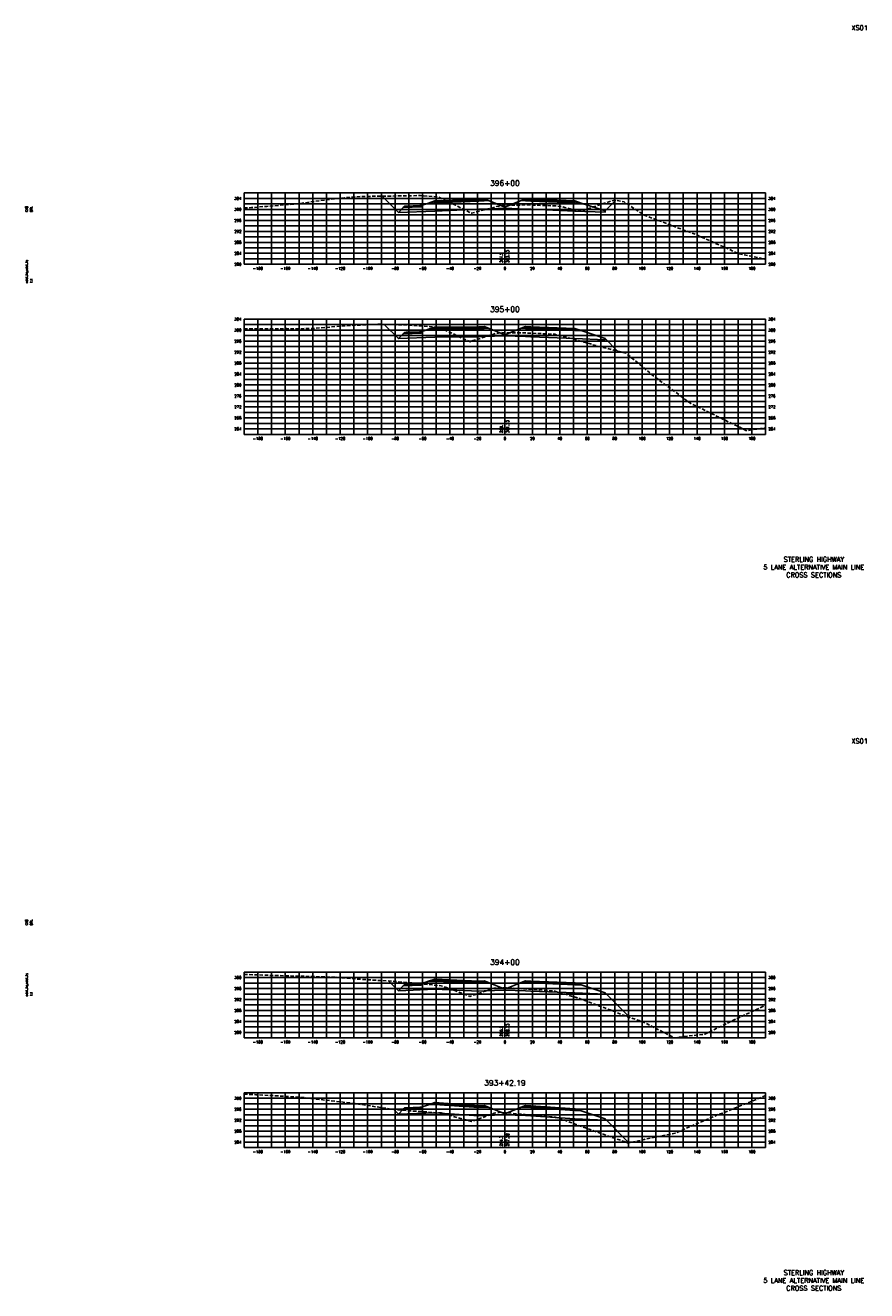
# Model space of a CAD drawing. Extents: x 37 to 10140, y -1968 to 9206.
# Tile 38 of 105: x 6607 to 7220, y 2616 to 3538. Entities that reach past the tile are written whole.
import ezdxf
from ezdxf.enums import TextEntityAlignment as Align

# ---------------------------------------------------------------- set-up
doc = ezdxf.new("R2010")
doc.units = 0
doc.header["$LTSCALE"] = 20
doc.header["$MEASUREMENT"] = 0
doc.linetypes.add('HIDDEN_050%', pattern=[0.1875, 0.125, -0.0625])
for name, color, linetype in [('S-AT-TXT175', 6, 'Continuous'), ('S-AT-TXT80', 1, 'Continuous'), ('XDATUM', 3, 'Continuous'), ('XEG', 1, 'HIDDEN_050%'), ('XFG', 2, 'Continuous'), ('XGRID', 251, 'Continuous'), ('XGRIDT', 2, 'Continuous'), ('XREF-BORDER', 7, 'Continuous')]:
    doc.layers.add(name, color=color, linetype=linetype)
doc.styles.add('L100', font='simplex.shx', dxfattribs={"height": 2})
doc.styles.add('L175', font='ROMANSM.shx', dxfattribs={"height": 3.5})
doc.styles.add('L80', font='ROMANSM.shx', dxfattribs={"height": 1.6})

# ---------------------------------------------------------------- blocks, each defined once
blk = doc.blocks.new('03025_00_att1')
at = {"layer": 'S-AT-TXT175', "style": 'L175'}
for tag, p in [('NUM', (32.402, 20.822)), ('LINE1', (30.64, 1.444)), ('LINE2', (30.64, 1.161)), ('LINE3', (30.64, 0.877))]:
    blk.add_attdef(tag, text='', height=0.175, dxfattribs=at).set_placement(p, align=Align.CENTER)
at = {"layer": 'S-AT-TXT80', "style": 'L80'}
for tag, p in [('DESIGNED', (2.094, 14.201)), ('CHECKED', (2.265, 14.201)), ('DRAFTED', (2.436, 14.201)), ('PCTB', (2.094, 11.605)), ('PSCALE', (2.265, 11.605)), ('PVIEW', (2.436, 11.605))]:
    blk.add_attdef(tag, p, '', height=0.08, rotation=90, dxfattribs=at)

msp = doc.modelspace()

# ---------------------------------------------------------------- linework, layer by layer
at = {"layer": 'XDATUM', "flags": 128}
for points in [[(6866.54, 3413.65), (6878.41, 3401.78), (6905, 3402.84), (6937, 3404.12), (6941, 3404.28), (6956, 3404.88), (6971, 3404.28), (6975, 3404.12), (7007, 3402.84), (7029, 3401.96), (7029, 3402.85), (7036.8, 3410.65)], [(6868.02, 3320.18), (6878.41, 3309.79), (6905, 3310.85), (6937, 3311.12), (6941, 3311.28), (6956, 3311.88), (6971, 3311.28), (6975, 3311.12), (7007, 3309.84), (7029, 3308.96), (7029, 3309.85), (7038.09, 3300.76)], [(6871.32, 2841.48), (6878.41, 2834.39), (6905, 2835.45), (6937, 2834.12), (6941, 2834.28), (6956, 2834.88), (6971, 2834.28), (6975, 2834.12), (7007, 2832.79), (7029, 2831.91), (7029, 2832.8), (7046.93, 2814.87)], [(6875.05, 2747.78), (6878.41, 2744.42), (6905, 2745.49), (6937, 2743.23), (6941, 2743.39), (6956, 2743.99), (6971, 2743.39), (6975, 2743.23), (7007, 2740.97), (7029, 2740.09), (7029, 2740.98), (7046.4, 2723.58)]]:
    msp.add_lwpolyline(points, dxfattribs=at)
at = {"layer": 'XEG', "flags": 128}
for points in [[(6766, 3405.14), (6771.3, 3405.29), (6782.47, 3406.24), (6805.25, 3408.11), (6827.44, 3411.24), (6839.19, 3412.51), (6851.25, 3413.42), (6894.47, 3414.07), (6907.09, 3413.22), (6916.34, 3408.81), (6920.03, 3406.98), (6931.65, 3401.25), (6947.87, 3405.5), (6948.76, 3405.74), (6949.12, 3405.83), (6949.4, 3405.91), (6949.91, 3406.05), (6954.12, 3406.86), (6954.22, 3406.88), (6956, 3406.92), (6973.05, 3407.29), (6973.37, 3407.3), (6993.46, 3406.51), (6993.47, 3406.51), (6997.71, 3405.92), (6997.71, 3405.92), (6999.77, 3405.41), (7010.97, 3402.66), (7011.06, 3402.64), (7011.56, 3402.82), (7035.75, 3410.86), (7042.87, 3409.44), (7057.6, 3399.79), (7095.54, 3385.53), (7126.39, 3371.73), (7146, 3367.63)], [(6766, 3316.98), (6772.6, 3316.9), (6797.03, 3317.07), (6806.54, 3317), (6816.31, 3317.22), (6840.49, 3319.23), (6864.05, 3320.29), (6885.09, 3319.73), (6908.38, 3317.96), (6929.65, 3307.89), (6930.39, 3307.55), (6944.14, 3311.94), (6948.93, 3313.46), (6948.96, 3313.47), (6953.3, 3314.16), (6953.72, 3314.17), (6956, 3314.14), (6972.6, 3313.9), (6973.03, 3313.89), (6992.24, 3313.03), (6992.4, 3312.99), (6996.87, 3311.9), (6997.51, 3311.72), (6998.97, 3311.33), (6999.22, 3311.26), (6999.54, 3311.17), (7012.01, 3307.76), (7022.66, 3304.68), (7023.75, 3304.36), (7044.17, 3299.24), (7065.13, 3281.98), (7091.44, 3262.5), (7132.15, 3242.69), (7146, 3244.81)], [(6766, 2846.35), (6766.61, 2846.33), (6773.89, 2845.99), (6781.36, 2845.71), (6833.63, 2844.2), (6841.78, 2843.55), (6850.15, 2842.77), (6875.73, 2841.21), (6900.66, 2838.91), (6909.68, 2838.06), (6921.9, 2833.62), (6930.48, 2830.3), (6932.56, 2831.02), (6947.54, 2836.02), (6948.19, 2836.14), (6952.63, 2836.7), (6956, 2836.5), (6969.48, 2835.7), (6972, 2835.58), (6974.58, 2835.44), (6991.76, 2834.14), (6992.37, 2833.97), (6996.19, 2832.92), (6998.16, 2832.31), (7010.72, 2828.71), (7010.81, 2828.59), (7025.02, 2823.22), (7034.71, 2819.62), (7045.46, 2815.33), (7056.5, 2811.82), (7079.41, 2800.12), (7101.73, 2802.73), (7125.28, 2814.25), (7146, 2823.81)], [(6766, 2759.07), (6771.9, 2758.73), (6774.64, 2758.6), (6777.3, 2758.5), (6808.59, 2756.58), (6840.69, 2752.84), (6842.53, 2752.69), (6844.33, 2752.52), (6876.48, 2747.56), (6909.47, 2745.27), (6910.43, 2745.18), (6910.8, 2745.04), (6911.35, 2744.88), (6931.68, 2739), (6942.63, 2743.02), (6948.28, 2745.09), (6950.45, 2745.4), (6953.1, 2745.76), (6956, 2745.49), (6970.68, 2744.1), (6972.33, 2743.94), (6972.34, 2743.94), (6992.38, 2742.26), (6992.39, 2742.26), (6992.56, 2742.21), (6997.19, 2740.94), (7008.02, 2736.77), (7008.13, 2736.74), (7008.15, 2736.74), (7020.14, 2732.46), (7045.4, 2723.53), (7045.63, 2723.41), (7045.94, 2723.31), (7046.21, 2723.52), (7047.04, 2723.78), (7080.16, 2730.57), (7112.43, 2744.6), (7115.82, 2745.5), (7146, 2758.11)]]:
    msp.add_lwpolyline(points, dxfattribs=at)
at = {"layer": 'XFG', "flags": 128}
for points in [[(6878.41, 3401.78), (6878.41, 3401.78), (6866.54, 3413.65)], [(6956, 3405.62), (6944.05, 3410.4), (6941, 3410.28), (6937, 3410.12), (6905, 3408.84), (6900.43, 3408.66), (6895, 3406.85), (6895, 3405.85), (6881.96, 3405.32), (6878.41, 3401.78), (6905, 3402.84), (6937, 3404.12), (6941, 3404.28), (6956, 3404.88), (6956, 3405.62)], [(6895, 3406.85), (6894, 3406.81), (6894, 3406.47), (6884, 3406.07), (6884, 3406.41), (6883, 3406.37), (6881.96, 3405.32), (6895, 3405.85), (6895, 3406.85)], [(6894, 3406.81), (6884, 3406.41), (6884, 3406.07), (6894, 3406.47), (6894, 3406.81)], [(6941, 3410.62), (6937, 3410.46), (6905, 3409.18), (6905, 3410.18), (6900.43, 3408.66), (6905, 3408.84), (6937, 3410.12), (6941, 3410.28), (6944.05, 3410.4), (6941, 3411.62), (6941, 3410.62)], [(6941, 3411.62), (6937, 3411.46), (6905, 3410.18), (6905, 3409.84), (6937, 3411.12), (6941, 3411.28), (6941, 3411.62)], [(6941, 3411.28), (6937, 3411.12), (6905, 3409.84), (6905, 3409.18), (6937, 3410.46), (6941, 3410.62), (6941, 3411.28)], [(6956, 3405.62), (6967.96, 3410.4), (6971, 3410.28), (6975, 3410.12), (7007, 3408.84), (7011.57, 3408.66), (7029, 3402.85), (7029, 3401.96), (7007, 3402.84), (6975, 3404.12), (6971, 3404.28), (6956, 3404.88)], [(6971, 3411.62), (6967.96, 3410.4), (6971, 3410.28), (6975, 3410.12), (7007, 3408.84), (7011.57, 3408.66), (7007, 3410.18), (7007, 3409.18), (6975, 3410.46), (6971, 3410.62), (6971, 3411.62)], [(6971, 3411.62), (6971, 3411.28), (6975, 3411.12), (7007, 3409.84), (7007, 3410.18), (6975, 3411.46), (6971, 3411.62)], [(6971, 3411.28), (6971, 3410.62), (6975, 3410.46), (7007, 3409.18), (7007, 3409.84), (6975, 3411.12), (6971, 3411.28)], [(7029, 3402.85), (7029, 3402.85), (7036.8, 3410.65)], [(6878.41, 3309.79), (6878.41, 3309.79), (6868.02, 3320.18)], [(6956, 3312.62), (6944.05, 3317.4), (6941, 3317.28), (6937, 3317.12), (6905, 3316.85), (6900.43, 3316.67), (6895, 3314.86), (6895, 3313.86), (6881.96, 3313.34), (6878.41, 3309.79), (6905, 3310.85), (6937, 3311.12), (6941, 3311.28), (6956, 3311.88), (6956, 3312.62)], [(6895, 3314.86), (6894, 3314.82), (6894, 3314.48), (6884, 3314.08), (6884, 3314.42), (6883, 3314.38), (6881.96, 3313.34), (6895, 3313.86), (6895, 3314.86)], [(6894, 3314.82), (6884, 3314.42), (6884, 3314.08), (6894, 3314.48), (6894, 3314.82)], [(6941, 3317.62), (6937, 3317.46), (6905, 3317.19), (6905, 3318.19), (6900.43, 3316.67), (6905, 3316.85), (6937, 3317.12), (6941, 3317.28), (6944.05, 3317.4), (6941, 3318.62), (6941, 3317.62)], [(6941, 3318.62), (6937, 3318.46), (6905, 3318.19), (6905, 3317.85), (6937, 3318.12), (6941, 3318.28), (6941, 3318.62)], [(6941, 3318.28), (6937, 3318.12), (6905, 3317.85), (6905, 3317.19), (6937, 3317.46), (6941, 3317.62), (6941, 3318.28)], [(6956, 3312.62), (6967.96, 3317.4), (6971, 3317.28), (6975, 3317.12), (7007, 3315.84), (7011.57, 3315.66), (7029, 3309.85), (7029, 3308.96), (7007, 3309.84), (6975, 3311.12), (6971, 3311.28), (6956, 3311.88)], [(6971, 3318.62), (6967.96, 3317.4), (6971, 3317.28), (6975, 3317.12), (7007, 3315.84), (7011.57, 3315.66), (7007, 3317.18), (7007, 3316.18), (6975, 3317.46), (6971, 3317.62), (6971, 3318.62)], [(6971, 3318.62), (6971, 3318.28), (6975, 3318.12), (7007, 3316.84), (7007, 3317.18), (6975, 3318.46), (6971, 3318.62)], [(6971, 3318.28), (6971, 3317.62), (6975, 3317.46), (7007, 3316.18), (7007, 3316.84), (6975, 3318.12), (6971, 3318.28)], [(7029, 3309.85), (7029, 3309.85), (7038.09, 3300.76)], [(6878.41, 2834.39), (6878.41, 2834.39), (6871.32, 2841.48)], [(6956, 2835.62), (6944.05, 2840.4), (6941, 2840.28), (6937, 2840.12), (6905, 2841.45), (6900.43, 2841.27), (6895, 2839.46), (6895, 2838.46), (6881.96, 2837.94), (6878.41, 2834.39), (6905, 2835.45), (6937, 2834.12), (6941, 2834.28), (6956, 2834.88), (6956, 2835.62)], [(6941, 2840.62), (6937, 2840.46), (6905, 2841.79), (6905, 2842.79), (6900.43, 2841.27), (6905, 2841.45), (6937, 2840.12), (6941, 2840.28), (6944.05, 2840.4), (6941, 2841.62), (6941, 2840.62)], [(6941, 2841.62), (6937, 2841.46), (6905, 2842.79), (6905, 2842.45), (6937, 2841.12), (6941, 2841.28), (6941, 2841.62)], [(6941, 2841.28), (6937, 2841.12), (6905, 2842.45), (6905, 2841.79), (6937, 2840.46), (6941, 2840.62), (6941, 2841.28)], [(6971, 2841.62), (6967.96, 2840.4), (6971, 2840.28), (6975, 2840.12), (7007, 2838.79), (7011.57, 2838.61), (7007, 2840.13), (7007, 2839.13), (6975, 2840.46), (6971, 2840.62), (6971, 2841.62)], [(6971, 2841.62), (6971, 2841.28), (6975, 2841.12), (7007, 2839.79), (7007, 2840.13), (6975, 2841.46), (6971, 2841.62)], [(6895, 2839.46), (6894, 2839.42), (6894, 2839.08), (6884, 2838.68), (6884, 2839.02), (6883, 2838.98), (6881.96, 2837.94), (6895, 2838.46), (6895, 2839.46)], [(6894, 2839.42), (6884, 2839.02), (6884, 2838.68), (6894, 2839.08), (6894, 2839.42)], [(6956, 2835.62), (6967.96, 2840.4), (6971, 2840.28), (6975, 2840.12), (7007, 2838.79), (7011.57, 2838.61), (7029, 2832.8), (7029, 2831.91), (7007, 2832.79), (6975, 2834.12), (6971, 2834.28), (6956, 2834.88)], [(6971, 2841.28), (6971, 2840.62), (6975, 2840.46), (7007, 2839.13), (7007, 2839.79), (6975, 2841.12), (6971, 2841.28)], [(7029, 2832.8), (7029, 2832.8), (7046.93, 2814.87)], [(6956, 2744.73), (6944.05, 2749.51), (6941, 2749.39), (6937, 2749.23), (6905, 2751.49), (6900.43, 2751.3), (6895, 2749.49), (6895, 2748.49), (6881.96, 2747.97), (6878.41, 2744.42), (6905, 2745.49), (6937, 2743.23), (6941, 2743.39), (6956, 2743.99), (6956, 2744.73)], [(6895, 2749.49), (6894, 2749.45), (6894, 2749.11), (6884, 2748.71), (6884, 2749.05), (6883, 2749.01), (6881.96, 2747.97), (6895, 2748.49), (6895, 2749.49)], [(6894, 2749.45), (6884, 2749.05), (6884, 2748.71), (6894, 2749.11), (6894, 2749.45)], [(6941, 2749.73), (6937, 2749.57), (6905, 2751.83), (6905, 2752.83), (6900.43, 2751.3), (6905, 2751.49), (6937, 2749.23), (6941, 2749.39), (6944.05, 2749.51), (6941, 2750.73), (6941, 2749.73)], [(6941, 2750.73), (6937, 2750.57), (6905, 2752.83), (6905, 2752.49), (6937, 2750.23), (6941, 2750.39), (6941, 2750.73)], [(6941, 2750.39), (6937, 2750.23), (6905, 2752.49), (6905, 2751.83), (6937, 2749.57), (6941, 2749.73), (6941, 2750.39)], [(6956, 2744.73), (6967.96, 2749.51), (6971, 2749.39), (6975, 2749.23), (7007, 2746.97), (7011.57, 2746.79), (7029, 2740.98), (7029, 2740.09), (7007, 2740.97), (6975, 2743.23), (6971, 2743.39), (6956, 2743.99)], [(6971, 2750.73), (6967.96, 2749.51), (6971, 2749.39), (6975, 2749.23), (7007, 2746.97), (7011.57, 2746.79), (7007, 2748.31), (7007, 2747.31), (6975, 2749.57), (6971, 2749.73), (6971, 2750.73)], [(6971, 2750.73), (6971, 2750.39), (6975, 2750.23), (7007, 2747.97), (7007, 2748.31), (6975, 2750.57), (6971, 2750.73)], [(6971, 2750.39), (6971, 2749.73), (6975, 2749.57), (7007, 2747.31), (7007, 2747.97), (6975, 2750.23), (6971, 2750.39)], [(6878.41, 2744.42), (6878.41, 2744.42), (6875.05, 2747.78)], [(7029, 2740.98), (7029, 2740.98), (7046.4, 2723.58)]]:
    msp.add_lwpolyline(points, dxfattribs=at)
at = {"layer": 'XGRID'}
for p, q in [((6766, 3364), (6766, 3416)), ((6766, 3416), (7146, 3416)), ((6776, 3364), (6776, 3416)), ((6786, 3364), (6786, 3416)), ((6796, 3364), (6796, 3416)), ((6806, 3364), (6806, 3416)), ((6816, 3364), (6816, 3416)), ((6826, 3364), (6826, 3416)), ((6836, 3364), (6836, 3416)), ((6846, 3364), (6846, 3416)), ((6856, 3364), (6856, 3416)), ((6866, 3364), (6866, 3416)), ((6876, 3364), (6876, 3416)), ((6886, 3364), (6886, 3416)), ((6896, 3364), (6896, 3416)), ((6906, 3364), (6906, 3416)), ((6916, 3364), (6916, 3416)), ((6926, 3364), (6926, 3416)), ((6936, 3364), (6936, 3416)), ((6946, 3364), (6946, 3416)), ((6956, 3364), (6956, 3416)), ((6966, 3364), (6966, 3416)), ((6976, 3364), (6976, 3416)), ((6986, 3364), (6986, 3416)), ((6996, 3364), (6996, 3416)), ((7006, 3364), (7006, 3416)), ((7016, 3364), (7016, 3416)), ((7026, 3364), (7026, 3416)), ((7036, 3364), (7036, 3416)), ((7046, 3364), (7046, 3416)), ((7056, 3364), (7056, 3416)), ((7066, 3364), (7066, 3416)), ((7076, 3364), (7076, 3416)), ((7086, 3364), (7086, 3416)), ((7096, 3364), (7096, 3416)), ((7106, 3364), (7106, 3416)), ((7116, 3364), (7116, 3416)), ((7126, 3364), (7126, 3416)), ((7136, 3364), (7136, 3416)), ((7146, 3364), (7146, 3416)), ((6766, 3412), (7146, 3412)), ((6766, 3408), (7146, 3408)), ((6766, 3404), (7146, 3404)), ((6766, 3400), (7146, 3400)), ((6766, 3396), (7146, 3396)), ((6766, 3392), (7146, 3392)), ((6766, 3388), (7146, 3388)), ((6766, 3384), (7146, 3384)), ((6766, 3380), (7146, 3380)), ((6766, 3376), (7146, 3376)), ((6766, 3372), (7146, 3372)), ((6766, 3368), (7146, 3368)), ((6766, 3364), (7146, 3364)), ((6766, 3240), (6766, 3324)), ((6766, 3324), (7146, 3324)), ((6776, 3240), (6776, 3324)), ((6786, 3240), (6786, 3324)), ((6796, 3240), (6796, 3324)), ((6806, 3240), (6806, 3324)), ((6816, 3240), (6816, 3324)), ((6826, 3240), (6826, 3324)), ((6836, 3240), (6836, 3324)), ((6846, 3240), (6846, 3324)), ((6856, 3240), (6856, 3324)), ((6866, 3240), (6866, 3324)), ((6876, 3240), (6876, 3324)), ((6886, 3240), (6886, 3324)), ((6896, 3240), (6896, 3324)), ((6906, 3240), (6906, 3324)), ((6916, 3240), (6916, 3324)), ((6926, 3240), (6926, 3324)), ((6936, 3240), (6936, 3324)), ((6946, 3240), (6946, 3324)), ((6956, 3240), (6956, 3324)), ((6966, 3240), (6966, 3324)), ((6976, 3240), (6976, 3324)), ((6986, 3240), (6986, 3324)), ((6996, 3240), (6996, 3324)), ((7006, 3240), (7006, 3324)), ((7016, 3240), (7016, 3324)), ((7026, 3240), (7026, 3324)), ((7036, 3240), (7036, 3324)), ((7046, 3240), (7046, 3324)), ((7056, 3240), (7056, 3324)), ((7066, 3240), (7066, 3324)), ((7076, 3240), (7076, 3324)), ((7086, 3240), (7086, 3324)), ((7096, 3240), (7096, 3324)), ((7106, 3240), (7106, 3324)), ((7116, 3240), (7116, 3324)), ((7126, 3240), (7126, 3324)), ((7136, 3240), (7136, 3324)), ((7146, 3240), (7146, 3324)), ((6766, 3320), (7146, 3320)), ((6766, 3316), (7146, 3316)), ((6766, 3312), (7146, 3312)), ((6766, 3308), (7146, 3308)), ((6766, 3304), (7146, 3304)), ((6766, 3300), (7146, 3300)), ((6766, 3296), (7146, 3296)), ((6766, 3292), (7146, 3292)), ((6766, 3288), (7146, 3288)), ((6766, 3284), (7146, 3284)), ((6766, 3280), (7146, 3280)), ((6766, 3276), (7146, 3276)), ((6766, 3272), (7146, 3272)), ((6766, 3268), (7146, 3268)), ((6766, 3264), (7146, 3264)), ((6766, 3260), (7146, 3260)), ((6766, 3256), (7146, 3256)), ((6766, 3252), (7146, 3252)), ((6766, 3248), (7146, 3248)), ((6766, 3244), (7146, 3244)), ((6766, 3240), (7146, 3240)), ((6766, 2800), (6766, 2848)), ((6766, 2848), (7146, 2848)), ((6766, 2844), (7146, 2844)), ((6776, 2800), (6776, 2848)), ((6786, 2800), (6786, 2848)), ((6796, 2800), (6796, 2848)), ((6806, 2800), (6806, 2848)), ((6816, 2800), (6816, 2848)), ((6826, 2800), (6826, 2848)), ((6836, 2800), (6836, 2848)), ((6846, 2800), (6846, 2848)), ((6856, 2800), (6856, 2848)), ((6866, 2800), (6866, 2848)), ((6876, 2800), (6876, 2848)), ((6886, 2800), (6886, 2848)), ((6896, 2800), (6896, 2848)), ((6906, 2800), (6906, 2848)), ((6916, 2800), (6916, 2848)), ((6926, 2800), (6926, 2848)), ((6936, 2800), (6936, 2848)), ((6946, 2800), (6946, 2848)), ((6956, 2800), (6956, 2848)), ((6966, 2800), (6966, 2848)), ((6976, 2800), (6976, 2848)), ((6986, 2800), (6986, 2848)), ((6996, 2800), (6996, 2848)), ((7006, 2800), (7006, 2848)), ((7016, 2800), (7016, 2848)), ((7026, 2800), (7026, 2848)), ((7036, 2800), (7036, 2848)), ((7046, 2800), (7046, 2848)), ((7056, 2800), (7056, 2848)), ((7066, 2800), (7066, 2848)), ((7076, 2800), (7076, 2848)), ((7086, 2800), (7086, 2848)), ((7096, 2800), (7096, 2848)), ((7106, 2800), (7106, 2848)), ((7116, 2800), (7116, 2848)), ((7126, 2800), (7126, 2848)), ((7136, 2800), (7136, 2848)), ((7146, 2800), (7146, 2848)), ((6766, 2840), (7146, 2840)), ((6766, 2836), (7146, 2836)), ((6766, 2832), (7146, 2832)), ((6766, 2828), (7146, 2828)), ((6766, 2824), (7146, 2824)), ((6766, 2820), (7146, 2820)), ((6766, 2816), (7146, 2816)), ((6766, 2812), (7146, 2812)), ((6766, 2808), (7146, 2808)), ((6766, 2804), (7146, 2804)), ((6766, 2800), (7146, 2800)), ((6766, 2720), (6766, 2760)), ((6766, 2760), (7146, 2760)), ((6776, 2720), (6776, 2760)), ((6786, 2720), (6786, 2760)), ((6796, 2720), (6796, 2760)), ((6806, 2720), (6806, 2760)), ((6816, 2720), (6816, 2760)), ((6826, 2720), (6826, 2760)), ((6836, 2720), (6836, 2760)), ((6846, 2720), (6846, 2760)), ((6856, 2720), (6856, 2760)), ((6866, 2720), (6866, 2760)), ((6876, 2720), (6876, 2760)), ((6886, 2720), (6886, 2760)), ((6896, 2720), (6896, 2760)), ((6906, 2720), (6906, 2760)), ((6916, 2720), (6916, 2760)), ((6926, 2720), (6926, 2760)), ((6936, 2720), (6936, 2760)), ((6946, 2720), (6946, 2760)), ((6956, 2720), (6956, 2760)), ((6966, 2720), (6966, 2760)), ((6976, 2720), (6976, 2760)), ((6986, 2720), (6986, 2760)), ((6996, 2720), (6996, 2760)), ((7006, 2720), (7006, 2760)), ((7016, 2720), (7016, 2760)), ((7026, 2720), (7026, 2760)), ((7036, 2720), (7036, 2760)), ((7046, 2720), (7046, 2760)), ((7056, 2720), (7056, 2760)), ((7066, 2720), (7066, 2760)), ((7076, 2720), (7076, 2760)), ((7086, 2720), (7086, 2760)), ((7096, 2720), (7096, 2760)), ((7106, 2720), (7106, 2760)), ((7116, 2720), (7116, 2760)), ((7126, 2720), (7126, 2760)), ((7136, 2720), (7136, 2760)), ((7146, 2720), (7146, 2760)), ((6766, 2756), (7146, 2756)), ((6766, 2752), (7146, 2752)), ((6766, 2748), (7146, 2748)), ((6766, 2744), (7146, 2744)), ((6766, 2740), (7146, 2740)), ((6766, 2736), (7146, 2736)), ((6766, 2732), (7146, 2732)), ((6766, 2728), (7146, 2728)), ((6766, 2724), (7146, 2724)), ((6766, 2720), (7146, 2720))]:
    msp.add_line(p, q, dxfattribs=at)

# ---------------------------------------------------------------- block references
at = {"layer": 'XREF-BORDER'}
ref = msp.add_blockref('03025_00_att1', (6566.45, 3118.23), dxfattribs=dict(at, xscale=20, yscale=20, zscale=20))
ref.add_attrib('LINE1', 'STERLING HIGHWAY', dxfattribs={"layer": 'S-AT-TXT175', "height": 3.5, "style": 'L175'}).set_placement((7181.07, 3147.1), align=Align.CENTER)
ref.add_attrib('LINE2', '5 LANE ALTERNATIVE MAIN LINE', dxfattribs={"layer": 'S-AT-TXT175', "height": 3.5, "style": 'L175'}).set_placement((7181.07, 3141.44), align=Align.CENTER)
ref.add_attrib('LINE3', 'CROSS SECTIONS', dxfattribs={"layer": 'S-AT-TXT175', "height": 3.5, "style": 'L175'}).set_placement((7181.07, 3135.77), align=Align.CENTER)
ref.add_attrib('NUM', 'XS01', dxfattribs={"layer": 'S-AT-TXT175', "height": 3.5, "style": 'L175'}).set_placement((7214.49, 3534.66), align=Align.CENTER)
ref.add_attrib('DESIGNED', 'CAB', (6608.33, 3402.25), dxfattribs={"layer": 'S-AT-TXT80', "height": 1.6, "rotation": 90, "style": 'L80'})
ref.add_attrib('CHECKED', 'DRL', (6611.75, 3402.25), dxfattribs={"layer": 'S-AT-TXT80', "height": 1.6, "rotation": 90, "style": 'L80'})
ref.add_attrib('PCTB', 'adot_hs,adot_fs', (6608.33, 3350.32), dxfattribs={"layer": 'S-AT-TXT80', "height": 1.6, "rotation": 90, "style": 'L80'})
ref.add_attrib('PSCALE', '1:1', (6611.75, 3350.32), dxfattribs={"layer": 'S-AT-TXT80', "height": 1.6, "rotation": 90, "style": 'L80'})
ref = msp.add_blockref('03025_00_att1', (6566.45, 2598.23), dxfattribs=dict(at, xscale=20, yscale=20, zscale=20))
ref.add_attrib('LINE1', 'STERLING HIGHWAY', dxfattribs={"layer": 'S-AT-TXT175', "height": 3.5, "style": 'L175'}).set_placement((7181.07, 2627.1), align=Align.CENTER)
ref.add_attrib('LINE2', '5 LANE ALTERNATIVE MAIN LINE', dxfattribs={"layer": 'S-AT-TXT175', "height": 3.5, "style": 'L175'}).set_placement((7181.07, 2621.44), align=Align.CENTER)
ref.add_attrib('LINE3', 'CROSS SECTIONS', dxfattribs={"layer": 'S-AT-TXT175', "height": 3.5, "style": 'L175'}).set_placement((7181.07, 2615.77), align=Align.CENTER)
ref.add_attrib('NUM', 'XS01', dxfattribs={"layer": 'S-AT-TXT175', "height": 3.5, "style": 'L175'}).set_placement((7214.49, 3014.66), align=Align.CENTER)
ref.add_attrib('DESIGNED', 'CAB', (6608.33, 2882.25), dxfattribs={"layer": 'S-AT-TXT80', "height": 1.6, "rotation": 90, "style": 'L80'})
ref.add_attrib('CHECKED', 'DRL', (6611.75, 2882.25), dxfattribs={"layer": 'S-AT-TXT80', "height": 1.6, "rotation": 90, "style": 'L80'})
ref.add_attrib('PCTB', 'adot_hs,adot_fs', (6608.33, 2830.32), dxfattribs={"layer": 'S-AT-TXT80', "height": 1.6, "rotation": 90, "style": 'L80'})
ref.add_attrib('PSCALE', '1:1', (6611.75, 2830.32), dxfattribs={"layer": 'S-AT-TXT80', "height": 1.6, "rotation": 90, "style": 'L80'})

# ---------------------------------------------------------------- texts
at = {"layer": 'XGRIDT', "style": 'L100'}
for s, p in [('396+00', (6956, 3420)), ('395+00', (6956, 3328)), ('394+00', (6956, 2852)), ('393+42.19', (6956, 2764))]:
    msp.add_text(s, height=4, dxfattribs=at).set_placement(p, align=Align.BOTTOM_CENTER)
for s, p in [('304', (6764, 3412)), ('300', (6764, 3404)), ('296', (6764, 3396)), ('292', (6764, 3388)), ('288', (6764, 3380)), ('284', (6764, 3372)), ('280', (6764, 3364)), ('304', (6764, 3324)), ('300', (6764, 3316)), ('296', (6764, 3308)), ('292', (6764, 3300)), ('288', (6764, 3292)), ('284', (6764, 3284)), ('280', (6764, 3276)), ('276', (6764, 3268)), ('272', (6764, 3260)), ('268', (6764, 3252)), ('264', (6764, 3244)), ('300', (6764, 2844)), ('296', (6764, 2836)), ('292', (6764, 2828)), ('288', (6764, 2820)), ('284', (6764, 2812)), ('280', (6764, 2804)), ('300', (6764, 2756)), ('296', (6764, 2748)), ('292', (6764, 2740)), ('288', (6764, 2732)), ('284', (6764, 2724))]:
    msp.add_text(s, height=2, dxfattribs=at).set_placement(p, align=Align.MIDDLE_RIGHT)
for s, p in [('304', (7148, 3412)), ('300', (7148, 3404)), ('296', (7148, 3396)), ('292', (7148, 3388)), ('288', (7148, 3380)), ('284', (7148, 3372)), ('280', (7148, 3364)), ('304', (7148, 3324)), ('300', (7148, 3316)), ('296', (7148, 3308)), ('292', (7148, 3300)), ('288', (7148, 3292)), ('284', (7148, 3284)), ('280', (7148, 3276)), ('276', (7148, 3268)), ('272', (7148, 3260)), ('268', (7148, 3252)), ('264', (7148, 3244)), ('300', (7148, 2844)), ('296', (7148, 2836)), ('292', (7148, 2828)), ('288', (7148, 2820)), ('284', (7148, 2812)), ('280', (7148, 2804)), ('300', (7148, 2756)), ('296', (7148, 2748)), ('292', (7148, 2740)), ('288', (7148, 2732)), ('284', (7148, 2724))]:
    msp.add_text(s, height=2, dxfattribs=at).set_placement(p, align=Align.MIDDLE_LEFT)
for s, p in [('301.5', (6955, 3365)), ('299.1', (6955, 3241)), ('296.2', (6955, 2801)), ('294.7', (6955, 2721))]:
    msp.add_text(s, height=2, rotation=90, dxfattribs=at).set_placement(p, align=Align.BOTTOM_LEFT)
for s, p in [('303.73', (6957, 3365)), ('301.23', (6957, 3241)), ('298.73', (6957, 2801)), ('297.28', (6957, 2721))]:
    msp.add_text(s, height=2, rotation=90, dxfattribs=at).set_placement(p, align=Align.TOP_LEFT)
for s, p in [('-180', (6776, 3362)), ('-160', (6796, 3362)), ('-140', (6816, 3362)), ('-120', (6836, 3362)), ('-100', (6856, 3362)), ('-80', (6876, 3362)), ('-60', (6896, 3362)), ('-40', (6916, 3362)), ('-20', (6936, 3362)), ('0', (6956, 3362)), ('20', (6976, 3362)), ('40', (6996, 3362)), ('60', (7016, 3362)), ('80', (7036, 3362)), ('100', (7056, 3362)), ('120', (7076, 3362)), ('140', (7096, 3362)), ('160', (7116, 3362)), ('180', (7136, 3362)), ('-180', (6776, 3238)), ('-160', (6796, 3238)), ('-140', (6816, 3238)), ('-120', (6836, 3238)), ('-100', (6856, 3238)), ('-80', (6876, 3238)), ('-60', (6896, 3238)), ('-40', (6916, 3238)), ('-20', (6936, 3238)), ('0', (6956, 3238)), ('20', (6976, 3238)), ('40', (6996, 3238)), ('60', (7016, 3238)), ('80', (7036, 3238)), ('100', (7056, 3238)), ('120', (7076, 3238)), ('140', (7096, 3238)), ('160', (7116, 3238)), ('180', (7136, 3238)), ('-180', (6776, 2798)), ('-160', (6796, 2798)), ('-140', (6816, 2798)), ('-120', (6836, 2798)), ('-100', (6856, 2798)), ('-80', (6876, 2798)), ('-60', (6896, 2798)), ('-40', (6916, 2798)), ('-20', (6936, 2798)), ('0', (6956, 2798)), ('20', (6976, 2798)), ('40', (6996, 2798)), ('60', (7016, 2798)), ('80', (7036, 2798)), ('100', (7056, 2798)), ('120', (7076, 2798)), ('140', (7096, 2798)), ('160', (7116, 2798)), ('180', (7136, 2798)), ('-180', (6776, 2718)), ('-160', (6796, 2718)), ('-140', (6816, 2718)), ('-120', (6836, 2718)), ('-100', (6856, 2718)), ('-80', (6876, 2718)), ('-60', (6896, 2718)), ('-40', (6916, 2718)), ('-20', (6936, 2718)), ('0', (6956, 2718)), ('20', (6976, 2718)), ('40', (6996, 2718)), ('60', (7016, 2718)), ('80', (7036, 2718)), ('100', (7056, 2718)), ('120', (7076, 2718)), ('140', (7096, 2718)), ('160', (7116, 2718)), ('180', (7136, 2718))]:
    msp.add_text(s, height=2, dxfattribs=at).set_placement(p, align=Align.TOP_CENTER)

doc.saveas('drawing.dxf')
